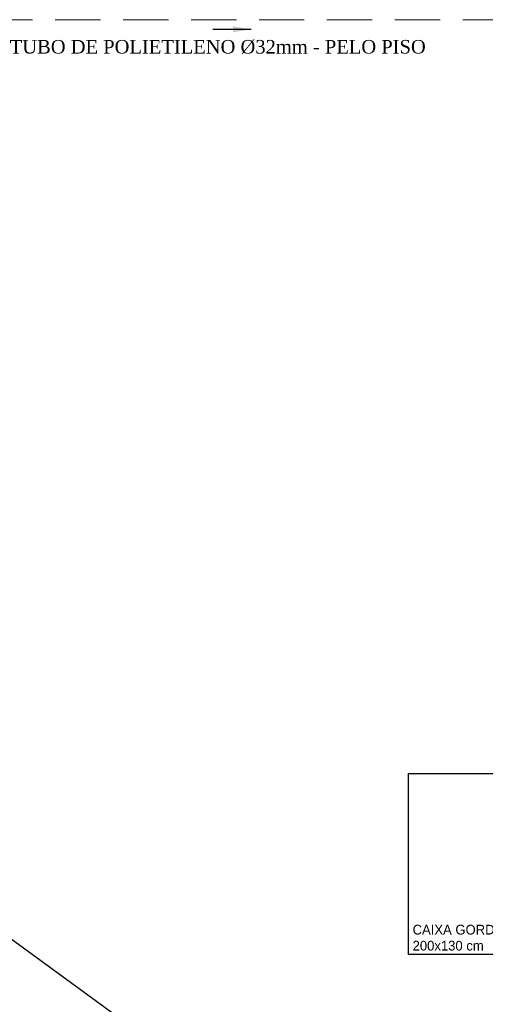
# Model space of a CAD drawing. Header units: millimetres. Extents: x 4 to 3534, y 14 to 98.
# Tile 4 of 161: x 16 to 21, y 39 to 50. Entities that reach past the tile are written whole.
import ezdxf

# ---------------------------------------------------------------- set-up
doc = ezdxf.new("R2010")
doc.units = ezdxf.units.MM
doc.header["$MEASUREMENT"] = 0
doc.linetypes.add('Dashed', pattern=[0.75, 0.5, -0.25])
for name, color, linetype, lineweight in [('AF-Sentido tubo', 7, 'Continuous', 20), ('AF-Textos tubo', 7, 'Continuous', 20), ('AF-Tubos', 3, 'Continuous', 20)]:
    doc.layers.add(name, color=color, linetype=linetype, lineweight=lineweight)
doc.styles.add('CenturyGothic', font='GOTHIC.TTF')
doc.styles.add('TimesNewRoman', font='times.ttf')
doc.dimstyles.get("Standard").update_dxf_attribs({"dimtxt": 0.18, "dimasz": 0.18, "dimexe": 0.18, "dimexo": 0.0625, "dimgap": 0.09, "dimtad": 0, "dimtih": 1, "dimtoh": 1, "dimdec": 4, "dimzin": 0, "dimdsep": 46, "dimtxsty": 'Standard', "dimcen": 0.09, "dimadec": 0, "dimazin": 0, "dimtfac": 1, "dimtdec": 4, "dimtofl": 0, "dimtmove": 0, "dimatfit": 3, "dimfxl": 0, "dimtolj": 1, "dimtzin": 0, "dimarcsym": 0})

msp = doc.modelspace()

# ---------------------------------------------------------------- linework, layer by layer
at = {"color": 7}
for p, q in [((22.1574, 35.49214), (6.45722, 46.96461)), ((20.3165, 39.87324), (20.3165, 41.87324)), ((20.3165, 41.87324), (21.6165, 41.87324)), ((21.6165, 39.87324), (20.3165, 39.87324))]:
    msp.add_line(p, q, dxfattribs=at)
at = {"layer": 'AF-Tubos', "linetype": 'Dashed'}
msp.add_line((15.66637, 50.20584), (30.4259, 50.20584), dxfattribs=at)

# ---------------------------------------------------------------- texts
at = {"color": 7, "char_height": 0.107783, "attachment_point": 7, "line_spacing_factor": 0.798, "style": 'CenturyGothic'}
for s, insert, width in [('CAIXA GORDURA', (20.3622, 40.09281), 5.1449171), ('200x130 cm', (20.3622, 39.91581), 3.4338781)]:
    msp.add_mtext(s, dxfattribs=dict(at, insert=insert, width=width))
at = {"layer": 'AF-Textos tubo', "insert": (20.50733, 49.82562), "char_height": 0.15, "width": 16.9449057, "attachment_point": 9, "line_spacing_factor": 0.798, "style": 'TimesNewRoman'}
msp.add_mtext('TUBO DE POLIETILENO %%c32mm - PELO PISO', dxfattribs=at)

# ---------------------------------------------------------------- leaders
at = {"layer": 'AF-Sentido tubo'}
msp.add_leader([(18.57941, 50.09925), (18.15581, 50.09925)], dimstyle='Standard', override={"dimasz": 0.2}, dxfattribs=at)

doc.saveas('drawing.dxf')
